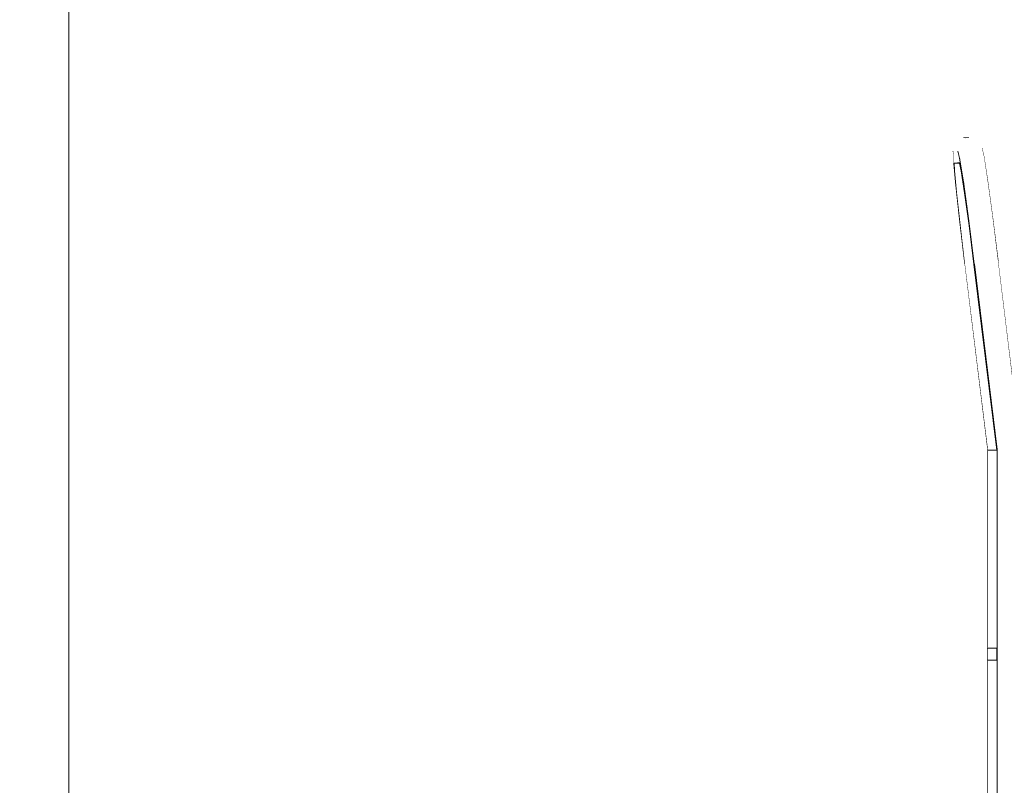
# Model space of a CAD drawing. Header units: millimetres. Extents: x -30280 to 100171, y -17460 to 4378.
# Tile 110 of 136: x 65000 to 65801, y -13188 to -12565. Entities that reach past the tile are written whole.
import ezdxf

# ---------------------------------------------------------------- set-up
doc = ezdxf.new("R2010")
doc.units = ezdxf.units.MM
doc.header["$MEASUREMENT"] = 0
doc.linetypes.add('Wipeout_Contour', pattern=[1000, 0, -1000])
doc.layers.add('Nuevo_09_EI_Mobiliari general', color=7, linetype='Continuous')
doc.layers.add('Nuevo_Ventanas Archicad', color=7, linetype='Continuous')
doc.layers.add('Nuevo_09_EI_Mobiliari general_Pluma_Nº__1', color=7, linetype='Continuous', lineweight=5)
doc.layers.add('Nuevo_Ventanas Archicad_Pluma_Nº__1', color=7, linetype='Continuous', lineweight=5)

# ---------------------------------------------------------------- blocks, each defined once
blk = doc.blocks.new('Elem Sección_220_3', base_point=(91863.52, -13459.98))
at = {"color": 254, "linetype": 'Wipeout_Contour', "lineweight": 0, "ltscale": 267900.614936}
blk.add_wipeout([(65765.11, -12681.33), (65760.18, -12681.94), (65764.38, -12681.94), (65765.18, -12681.84)], dxfattribs=at).dxf.layer = 'Nuevo_09_EI_Mobiliari general'
at = {"color": 254, "linetype": 'Wipeout_Contour', "lineweight": 0, "ltscale": 335276.012194}
blk.add_wipeout([(65787.04, -13075.98), (65787.13, -13075.98), (65787.13, -12915.14), (65787.11, -12915.14), (65787.04, -12914.54)], dxfattribs=at).dxf.layer = 'Nuevo_09_EI_Mobiliari general'
at = {"color": 254, "linetype": 'Wipeout_Contour', "lineweight": 0, "ltscale": 536747.872981}
blk.add_wipeout([(65795.04, -12914.52), (65795.04, -13075.98), (65795.08, -13075.98), (65795.08, -13085.98), (65795.04, -13085.98), (65795.04, -13457.98), (65795.13, -13457.98), (65795.13, -12914.52)], dxfattribs=at).dxf.layer = 'Nuevo_09_EI_Mobiliari general'
at = {"color": 254, "linetype": 'Wipeout_Contour', "lineweight": 0, "ltscale": 268450.94149}
blk.add_wipeout([(65787.04, -13457.98), (65787.13, -13457.98), (65787.13, -13085.98), (65787.04, -13085.98)], dxfattribs=at).dxf.layer = 'Nuevo_09_EI_Mobiliari general'
at = {"color": 254, "linetype": 'Wipeout_Contour', "lineweight": 0, "ltscale": 267910.028143}
blk.add_wipeout([(65764.38, -12681.94), (65765.8, -12688.17), (65766.15, -12688.12), (65765.18, -12681.84)], dxfattribs=at).dxf.layer = 'Nuevo_09_EI_Mobiliari general'
at = {"color": 254, "linetype": 'Wipeout_Contour', "lineweight": 0, "ltscale": 335312.942344}
blk.add_wipeout([(65787.13, -13075.98), (65788.16, -13075.98), (65789.14, -13075.98), (65789.14, -12915.14), (65787.13, -12915.14)], dxfattribs=at).dxf.layer = 'Nuevo_09_EI_Mobiliari general'
at = {"color": 254, "linetype": 'Wipeout_Contour', "lineweight": 0, "ltscale": 268419.94218}
blk.add_wipeout([(65797.14, -12914.4), (65795.13, -12914.52), (65795.13, -13457.98), (65797.14, -13457.98)], dxfattribs=at).dxf.layer = 'Nuevo_09_EI_Mobiliari general'
at = {"color": 254, "linetype": 'Wipeout_Contour', "lineweight": 0, "ltscale": 335531.962783}
blk.add_wipeout([(65787.13, -13457.98), (65789.14, -13457.98), (65789.14, -13085.98), (65788.16, -13085.98), (65787.13, -13085.98)], dxfattribs=at).dxf.layer = 'Nuevo_09_EI_Mobiliari general'
at = {"color": 254, "linetype": 'Wipeout_Contour', "lineweight": 0, "ltscale": 334909.346254}
blk.add_wipeout([(65765.8, -12688.17), (65768.52, -12705.92), (65768.76, -12705.89), (65767.81, -12698.9), (65766.15, -12688.12)], dxfattribs=at).dxf.layer = 'Nuevo_09_EI_Mobiliari general'
at = {"color": 254, "linetype": 'Wipeout_Contour', "lineweight": 0, "ltscale": 268248.687992}
blk.add_wipeout([(65789.14, -13075.98), (65792.68, -13075.98), (65792.68, -12915.14), (65789.14, -12915.14)], dxfattribs=at).dxf.layer = 'Nuevo_09_EI_Mobiliari general'
at = {"color": 254, "linetype": 'Wipeout_Contour', "lineweight": 0, "ltscale": 268430.759023}
blk.add_wipeout([(65797.14, -13457.98), (65800.68, -13457.98), (65800.68, -12914.19), (65797.14, -12914.4)], dxfattribs=at).dxf.layer = 'Nuevo_09_EI_Mobiliari general'
at = {"color": 254, "linetype": 'Wipeout_Contour', "lineweight": 0, "ltscale": 268465.944418}
blk.add_wipeout([(65789.14, -13457.98), (65792.68, -13457.98), (65792.68, -13085.98), (65789.14, -13085.98)], dxfattribs=at).dxf.layer = 'Nuevo_09_EI_Mobiliari general'
at = {"color": 254, "linetype": 'Wipeout_Contour', "lineweight": 0, "ltscale": 334948.028675}
blk.add_wipeout([(65768.52, -12705.92), (65772.15, -12732.48), (65772.35, -12732.46), (65771.88, -12728.69), (65768.76, -12705.89)], dxfattribs=at).dxf.layer = 'Nuevo_09_EI_Mobiliari general'
at = {"color": 254, "linetype": 'Wipeout_Contour', "lineweight": 0, "ltscale": 335310.109227}
blk.add_wipeout([(65792.68, -12915.14), (65792.68, -13075.98), (65795.04, -13075.98), (65795.04, -12915.1), (65794.7, -12915.14)], dxfattribs=at).dxf.layer = 'Nuevo_09_EI_Mobiliari general'
at = {"color": 254, "linetype": 'Wipeout_Contour', "lineweight": 0, "ltscale": 268446.095778}
blk.add_wipeout([(65800.68, -13457.98), (65805.04, -13457.98), (65805.04, -12913.93), (65800.68, -12913.93)], dxfattribs=at).dxf.layer = 'Nuevo_09_EI_Mobiliari general'
at = {"color": 254, "linetype": 'Wipeout_Contour', "lineweight": 0, "ltscale": 268477.502097}
blk.add_wipeout([(65792.68, -13457.98), (65795.04, -13457.98), (65795.04, -13085.98), (65792.68, -13085.98)], dxfattribs=at).dxf.layer = 'Nuevo_09_EI_Mobiliari general'
at = {"color": 254, "linetype": 'Wipeout_Contour', "lineweight": 0, "ltscale": 335112.132798}
blk.add_wipeout([(65776.54, -12763.8), (65795.04, -12914.52), (65795.13, -12914.52), (65776.63, -12763.79), (65776.6, -12763.79)], dxfattribs=at).dxf.layer = 'Nuevo_09_EI_Mobiliari general'
at = {"color": 254, "linetype": 'Wipeout_Contour', "lineweight": 0, "ltscale": 268314.617538}
blk.add_wipeout([(65786.83, -13075.98), (65786.83, -13085.98), (65794.83, -13085.98), (65794.83, -13075.98)], dxfattribs=at).dxf.layer = 'Nuevo_09_EI_Mobiliari general'
at = {"layer": 'Nuevo_09_EI_Mobiliari general_Pluma_Nº__1', "color": 7, "linetype": 'Continuous', "lineweight": 5}
for p, q in [((65786.83, -13085.98), (65786.83, -13075.98)), ((65787.04, -13457.98), (65787.04, -13085.98))]:
    blk.add_line(p, q, dxfattribs=at)
at = {"color": 254, "linetype": 'Wipeout_Contour', "lineweight": 0, "ltscale": 402121.346268}
blk.add_wipeout([(65776.63, -12763.79), (65795.13, -12914.52), (65797.14, -12914.4), (65778.63, -12763.55), (65777.4, -12763.7), (65777.13, -12763.73)], dxfattribs=at).dxf.layer = 'Nuevo_09_EI_Mobiliari general'
at = {"color": 254, "linetype": 'Wipeout_Contour', "lineweight": 0, "ltscale": 268330.800766}
blk.add_wipeout([(65795.08, -13075.98), (65794.83, -13075.98), (65794.83, -13085.98), (65795.08, -13085.98)], dxfattribs=at).dxf.layer = 'Nuevo_09_EI_Mobiliari general'
at = {"layer": 'Nuevo_09_EI_Mobiliari general_Pluma_Nº__1', "color": 7, "linetype": 'Continuous', "lineweight": 5}
for p, q in [((65786.83, -13075.98), (65794.83, -13075.98)), ((65794.83, -13075.98), (65795.08, -13075.98)), ((65794.83, -13085.98), (65794.83, -13075.98)), ((65795.08, -13075.98), (65795.08, -13085.98)), ((65786.83, -13085.98), (65794.83, -13085.98)), ((65794.83, -13085.98), (65795.08, -13085.98)), ((65795.04, -13457.98), (65795.04, -13085.98))]:
    blk.add_line(p, q, dxfattribs=at)
at = {"color": 254, "linetype": 'Wipeout_Contour', "lineweight": 0, "ltscale": 268122.899191}
blk.add_wipeout([(65800.68, -12914.19), (65782.14, -12763.13), (65778.63, -12763.55), (65797.14, -12914.4)], dxfattribs=at).dxf.layer = 'Nuevo_09_EI_Mobiliari general'
at = {"color": 254, "linetype": 'Wipeout_Contour', "lineweight": 0, "ltscale": 201011.729084}
blk.add_wipeout([(65777.13, -12763.73), (65776.6, -12763.79), (65776.63, -12763.79)], dxfattribs=at).dxf.layer = 'Nuevo_09_EI_Mobiliari general'
at = {"color": 254, "linetype": 'Wipeout_Contour', "lineweight": 0, "ltscale": 335193.79466}
blk.add_wipeout([(65786.46, -12762.6), (65782.14, -12763.13), (65800.68, -12914.19), (65800.68, -12913.93), (65805.04, -12913.93)], dxfattribs=at).dxf.layer = 'Nuevo_09_EI_Mobiliari general'
at = {"color": 254, "linetype": 'Wipeout_Contour', "lineweight": 0, "ltscale": 267993.015518}
blk.add_wipeout([(65772.15, -12732.48), (65776.13, -12763.82), (65776.33, -12763.8), (65772.35, -12732.46)], dxfattribs=at).dxf.layer = 'Nuevo_09_EI_Mobiliari general'
at = {"color": 254, "linetype": 'Wipeout_Contour', "lineweight": 0, "ltscale": 335213.18416}
blk.add_wipeout([(65790.75, -12762.07), (65786.46, -12762.6), (65805.04, -12913.93), (65804.81, -12911.5), (65809.03, -12910.98)], dxfattribs=at).dxf.layer = 'Nuevo_09_EI_Mobiliari general'
at = {"color": 254, "linetype": 'Wipeout_Contour', "lineweight": 0, "ltscale": 335231.297586}
blk.add_wipeout([(65790.75, -12762.07), (65809.03, -12910.98), (65809.17, -12910.96), (65812.42, -12910.55), (65794.14, -12761.65)], dxfattribs=at).dxf.layer = 'Nuevo_09_EI_Mobiliari general'
at = {"color": 254, "linetype": 'Wipeout_Contour', "lineweight": 0, "ltscale": 469288.294683}
blk.add_wipeout([(65794.14, -12761.65), (65812.42, -12910.55), (65812.57, -12910.54), (65814.26, -12910.32), (65795.98, -12761.41), (65795.51, -12761.47), (65795.29, -12761.5)], dxfattribs=at).dxf.layer = 'Nuevo_09_EI_Mobiliari general'
at = {"color": 254, "linetype": 'Wipeout_Contour', "lineweight": 0, "ltscale": 201065.346193}
blk.add_wipeout([(65795.51, -12761.47), (65795.98, -12761.41), (65795.95, -12761.41)], dxfattribs=at).dxf.layer = 'Nuevo_09_EI_Mobiliari general'
at = {"color": 254, "linetype": 'Wipeout_Contour', "lineweight": 0, "ltscale": 469164.98192}
blk.add_wipeout([(65776.33, -12763.8), (65776.13, -12763.82), (65794.7, -12915.14), (65795.04, -12915.1), (65795.04, -12914.52), (65776.54, -12763.8), (65776.33, -12763.82)], dxfattribs=at).dxf.layer = 'Nuevo_09_EI_Mobiliari general'
at = {"color": 254, "linetype": 'Wipeout_Contour', "lineweight": 0, "ltscale": 268135.680266}
blk.add_wipeout([(65795.95, -12761.41), (65795.98, -12761.41), (65814.26, -12910.31), (65795.98, -12761.41)], dxfattribs=at).dxf.layer = 'Nuevo_09_EI_Mobiliari general'
at = {"color": 254, "linetype": 'Wipeout_Contour', "lineweight": 0, "ltscale": 803935.464598}
blk.add_wipeout([(65760.18, -12681.94), (65760.3, -12688.17), (65761.93, -12705.92), (65764.82, -12732.48), (65768.54, -12763.82), (65787.11, -12915.14), (65794.7, -12915.14), (65776.13, -12763.82), (65772.15, -12732.48), (65768.52, -12705.92), (65765.8, -12688.17), (65764.38, -12681.94)], dxfattribs=at).dxf.layer = 'Nuevo_09_EI_Mobiliari general'
at = {"layer": 'Nuevo_09_EI_Mobiliari general_Pluma_Nº__1', "color": 7, "linetype": 'Continuous', "lineweight": 5}
for p, q in [((65787.04, -13075.98), (65787.04, -12914.54)), ((65794.7, -12915.14), (65787.11, -12915.14)), ((65794.7, -12915.14), (65795.04, -12915.1)), ((65795.04, -13075.98), (65795.04, -12914.52))]:
    blk.add_line(p, q, dxfattribs=at)
at = {"color": 254, "linetype": 'Wipeout_Contour', "lineweight": 0, "ltscale": 267992.629695}
blk.add_wipeout([(65771.88, -12728.69), (65776.33, -12763.82), (65777.4, -12763.7), (65772.74, -12726.92)], dxfattribs=at).dxf.layer = 'Nuevo_09_EI_Mobiliari general'
at = {"color": 254, "linetype": 'Wipeout_Contour', "lineweight": 0, "ltscale": 267950.246134}
blk.add_wipeout([(65767.81, -12698.9), (65771.88, -12728.69), (65772.74, -12726.92), (65768.48, -12695.73)], dxfattribs=at).dxf.layer = 'Nuevo_09_EI_Mobiliari general'
at = {"color": 254, "linetype": 'Wipeout_Contour', "lineweight": 0, "ltscale": 267916.636207}
blk.add_wipeout([(65764.75, -12679), (65767.81, -12698.9), (65768.48, -12695.73), (65765.28, -12674.9)], dxfattribs=at).dxf.layer = 'Nuevo_09_EI_Mobiliari general'
at = {"color": 254, "linetype": 'Wipeout_Contour', "lineweight": 0, "ltscale": 267999.154913}
blk.add_wipeout([(65772.74, -12726.92), (65777.4, -12763.7), (65780.23, -12763.36), (65775.39, -12725.26)], dxfattribs=at).dxf.layer = 'Nuevo_09_EI_Mobiliari general'
at = {"color": 254, "linetype": 'Wipeout_Contour', "lineweight": 0, "ltscale": 267896.876535}
blk.add_wipeout([(65763.16, -12672.01), (65764.75, -12679), (65765.28, -12674.9), (65763.62, -12667.58)], dxfattribs=at).dxf.layer = 'Nuevo_09_EI_Mobiliari general'
at = {"color": 254, "linetype": 'Wipeout_Contour', "lineweight": 0, "ltscale": 267955.024013}
blk.add_wipeout([(65768.48, -12695.73), (65772.74, -12726.92), (65775.39, -12725.26), (65770.98, -12692.95)], dxfattribs=at).dxf.layer = 'Nuevo_09_EI_Mobiliari general'
at = {"color": 254, "linetype": 'Wipeout_Contour', "lineweight": 0, "ltscale": 267920.029365}
blk.add_wipeout([(65765.28, -12674.9), (65768.48, -12695.73), (65770.98, -12692.95), (65767.67, -12671.37)], dxfattribs=at).dxf.layer = 'Nuevo_09_EI_Mobiliari general'
at = {"color": 254, "linetype": 'Wipeout_Contour', "lineweight": 0, "ltscale": 268011.616473}
blk.add_wipeout([(65775.39, -12725.26), (65780.23, -12763.36), (65784.25, -12762.87), (65779.32, -12724.04)], dxfattribs=at).dxf.layer = 'Nuevo_09_EI_Mobiliari general'
at = {"color": 254, "linetype": 'Wipeout_Contour', "lineweight": 0, "ltscale": 267899.455483}
blk.add_wipeout([(65763.62, -12667.58), (65765.28, -12674.9), (65767.67, -12671.37), (65765.95, -12663.79)], dxfattribs=at).dxf.layer = 'Nuevo_09_EI_Mobiliari general'
at = {"color": 254, "linetype": 'Wipeout_Contour', "lineweight": 0, "ltscale": 267966.278623}
blk.add_wipeout([(65770.98, -12692.95), (65775.39, -12725.26), (65779.32, -12724.04), (65774.82, -12691.11)], dxfattribs=at).dxf.layer = 'Nuevo_09_EI_Mobiliari general'
at = {"color": 254, "linetype": 'Wipeout_Contour', "lineweight": 0, "ltscale": 267930.328889}
blk.add_wipeout([(65767.67, -12671.37), (65770.98, -12692.95), (65774.82, -12691.11), (65771.44, -12669.11)], dxfattribs=at).dxf.layer = 'Nuevo_09_EI_Mobiliari general'
at = {"color": 254, "linetype": 'Wipeout_Contour', "lineweight": 0, "ltscale": 268027.541637}
blk.add_wipeout([(65779.32, -12724.04), (65784.25, -12762.87), (65788.66, -12762.33), (65783.74, -12723.49)], dxfattribs=at).dxf.layer = 'Nuevo_09_EI_Mobiliari general'
at = {"color": 254, "linetype": 'Wipeout_Contour', "lineweight": 0, "ltscale": 334947.010173}
blk.add_wipeout([(65764.16, -12728.69), (65768.33, -12763.82), (65768.54, -12763.8), (65764.82, -12732.48), (65764.44, -12729.02)], dxfattribs=at).dxf.layer = 'Nuevo_09_EI_Mobiliari general'
at = {"layer": 'Nuevo_09_EI_Mobiliari general_Pluma_Nº__1', "color": 7, "linetype": 'Continuous', "lineweight": 5}
for p, q in [((65776.33, -12763.82), (65771.88, -12728.69)), ((65772.15, -12732.48), (65776.13, -12763.82))]:
    blk.add_line(p, q, dxfattribs=at)
at = {"color": 254, "linetype": 'Wipeout_Contour', "lineweight": 0, "ltscale": 267909.196582}
blk.add_wipeout([(65765.95, -12663.79), (65767.67, -12671.37), (65771.44, -12669.11), (65769.69, -12661.39)], dxfattribs=at).dxf.layer = 'Nuevo_09_EI_Mobiliari general'
at = {"color": 254, "linetype": 'Wipeout_Contour', "lineweight": 0, "ltscale": 267899.14505}
blk.add_wipeout([(65764.51, -12677.93), (65761.88, -12677.93), (65764.87, -12679.77), (65764.75, -12679)], dxfattribs=at).dxf.layer = 'Nuevo_09_EI_Mobiliari general'
at = {"color": 254, "linetype": 'Wipeout_Contour', "lineweight": 0, "ltscale": 267981.775347}
blk.add_wipeout([(65774.82, -12691.11), (65779.32, -12724.04), (65783.74, -12723.49), (65779.24, -12690.57)], dxfattribs=at).dxf.layer = 'Nuevo_09_EI_Mobiliari general'
at = {"color": 254, "linetype": 'Wipeout_Contour', "lineweight": 0, "ltscale": 334900.170818}
blk.add_wipeout([(65760.92, -12698.9), (65764.16, -12728.69), (65764.44, -12729.02), (65761.93, -12705.92), (65761.37, -12699.82)], dxfattribs=at).dxf.layer = 'Nuevo_09_EI_Mobiliari general'
at = {"layer": 'Nuevo_09_EI_Mobiliari general_Pluma_Nº__1', "color": 7, "linetype": 'Continuous', "lineweight": 5}
for p, q in [((65771.88, -12728.69), (65767.81, -12698.9)), ((65764.82, -12732.48), (65761.93, -12705.92)), ((65768.52, -12705.92), (65772.15, -12732.48)), ((65768.33, -12763.82), (65764.16, -12728.69)), ((65768.54, -12763.82), (65764.82, -12732.48))]:
    blk.add_line(p, q, dxfattribs=at)
at = {"color": 254, "linetype": 'Wipeout_Contour', "lineweight": 0, "ltscale": 267945.487297}
blk.add_wipeout([(65771.44, -12669.11), (65774.82, -12691.11), (65779.24, -12690.57), (65775.86, -12668.57)], dxfattribs=at).dxf.layer = 'Nuevo_09_EI_Mobiliari general'
at = {"color": 254, "linetype": 'Wipeout_Contour', "lineweight": 0, "ltscale": 334864.829926}
blk.add_wipeout([(65759.48, -12674.19), (65761.88, -12677.93), (65764.51, -12677.93), (65763.66, -12674.21), (65763.65, -12674.19)], dxfattribs=at).dxf.layer = 'Nuevo_09_EI_Mobiliari general'
at = {"color": 254, "linetype": 'Wipeout_Contour', "lineweight": 0, "ltscale": 268043.775014}
blk.add_wipeout([(65783.74, -12723.49), (65788.66, -12762.33), (65792.6, -12761.84), (65787.77, -12723.74)], dxfattribs=at).dxf.layer = 'Nuevo_09_EI_Mobiliari general'
at = {"layer": 'Nuevo_09_EI_Mobiliari general_Pluma_Nº__1', "color": 7, "linetype": 'Continuous', "lineweight": 5}
blk.add_line((65765.8, -12688.17), (65768.52, -12705.92), dxfattribs=at)
at = {"color": 254, "linetype": 'Wipeout_Contour', "lineweight": 0, "ltscale": 267924.158712}
blk.add_wipeout([(65769.69, -12661.39), (65771.44, -12669.11), (65775.86, -12668.57), (65774.11, -12660.84)], dxfattribs=at).dxf.layer = 'Nuevo_09_EI_Mobiliari general'
at = {"color": 254, "linetype": 'Wipeout_Contour', "lineweight": 0, "ltscale": 401829.314225}
blk.add_wipeout([(65758.94, -12669.77), (65759.48, -12674.19), (65763.66, -12674.19), (65763.16, -12672.01), (65763.28, -12670.89), (65763.14, -12669.77)], dxfattribs=at).dxf.layer = 'Nuevo_09_EI_Mobiliari general'
at = {"color": 254, "linetype": 'Wipeout_Contour', "lineweight": 0, "ltscale": 267998.448121}
blk.add_wipeout([(65779.24, -12690.57), (65783.74, -12723.49), (65787.77, -12723.74), (65783.36, -12691.43)], dxfattribs=at).dxf.layer = 'Nuevo_09_EI_Mobiliari general'
at = {"color": 254, "linetype": 'Wipeout_Contour', "lineweight": 0, "ltscale": 468799.955316}
blk.add_wipeout([(65760.37, -12665.56), (65758.94, -12669.77), (65763.14, -12669.77), (65763.5, -12668.7), (65763.62, -12667.58), (65764.21, -12666.62), (65764.57, -12665.56)], dxfattribs=at).dxf.layer = 'Nuevo_09_EI_Mobiliari general'
at = {"color": 254, "linetype": 'Wipeout_Contour', "lineweight": 0, "ltscale": 267962.505099}
blk.add_wipeout([(65775.86, -12668.57), (65779.24, -12690.57), (65783.36, -12691.43), (65780.04, -12669.85)], dxfattribs=at).dxf.layer = 'Nuevo_09_EI_Mobiliari general'
at = {"color": 254, "linetype": 'Wipeout_Contour', "lineweight": 0, "ltscale": 268057.100976}
blk.add_wipeout([(65787.77, -12723.74), (65792.6, -12761.84), (65795.29, -12761.5), (65790.62, -12724.72)], dxfattribs=at).dxf.layer = 'Nuevo_09_EI_Mobiliari general'
at = {"color": 254, "linetype": 'Wipeout_Contour', "lineweight": 0, "ltscale": 468810.941395}
blk.add_wipeout([(65763.48, -12662.38), (65760.37, -12665.56), (65764.57, -12665.56), (65765.36, -12664.75), (65765.95, -12663.79), (65766.9, -12663.18), (65767.68, -12662.38)], dxfattribs=at).dxf.layer = 'Nuevo_09_EI_Mobiliari general'
at = {"color": 254, "linetype": 'Wipeout_Contour', "lineweight": 0, "ltscale": 267941.380851}
blk.add_wipeout([(65774.11, -12660.84), (65775.86, -12668.57), (65780.04, -12669.85), (65778.32, -12662.27)], dxfattribs=at).dxf.layer = 'Nuevo_09_EI_Mobiliari general'
at = {"color": 254, "linetype": 'Wipeout_Contour', "lineweight": 0, "ltscale": 268012.984233}
blk.add_wipeout([(65783.36, -12691.43), (65787.77, -12723.74), (65790.62, -12724.72), (65786.36, -12693.54)], dxfattribs=at).dxf.layer = 'Nuevo_09_EI_Mobiliari general'
at = {"color": 254, "linetype": 'Wipeout_Contour', "lineweight": 0, "ltscale": 200918.075453}
blk.add_wipeout([(65763.14, -12669.77), (65763.28, -12670.89), (65763.5, -12668.7)], dxfattribs=at).dxf.layer = 'Nuevo_09_EI_Mobiliari general'
at = {"color": 254, "linetype": 'Wipeout_Contour', "lineweight": 0, "ltscale": 468833.081444}
blk.add_wipeout([(65767.66, -12660.87), (65763.48, -12662.38), (65767.68, -12662.38), (65768.74, -12661.99), (65769.69, -12661.39), (65770.81, -12661.25), (65771.87, -12660.87)], dxfattribs=at).dxf.layer = 'Nuevo_09_EI_Mobiliari general'
at = {"color": 254, "linetype": 'Wipeout_Contour', "lineweight": 0, "ltscale": 267978.001421}
blk.add_wipeout([(65780.04, -12669.85), (65783.36, -12691.43), (65786.36, -12693.54), (65783.16, -12672.7)], dxfattribs=at).dxf.layer = 'Nuevo_09_EI_Mobiliari general'
at = {"color": 254, "linetype": 'Wipeout_Contour', "lineweight": 0, "ltscale": 268064.870597}
blk.add_wipeout([(65791.72, -12726.25), (65790.62, -12724.72), (65795.29, -12761.5), (65796.18, -12761.38)], dxfattribs=at).dxf.layer = 'Nuevo_09_EI_Mobiliari general'
at = {"layer": 'Nuevo_09_EI_Mobiliari general_Pluma_Nº__1', "color": 7, "linetype": 'Continuous', "lineweight": 5}
for p, q in [((65787.11, -12915.14), (65768.54, -12763.82)), ((65776.13, -12763.82), (65794.7, -12915.14)), ((65795.04, -12914.52), (65776.54, -12763.8)), ((65814.26, -12910.32), (65795.98, -12761.41)), ((65795.98, -12761.41), (65795.98, -12761.41))]:
    blk.add_line(p, q, dxfattribs=at)
at = {"color": 254, "linetype": 'Wipeout_Contour', "lineweight": 0, "ltscale": 200905.133946}
blk.add_wipeout([(65759.41, -12667.58), (65759.3, -12668.7), (65759.43, -12668.32)], dxfattribs=at).dxf.layer = 'Nuevo_09_EI_Mobiliari general'
at = {"color": 254, "linetype": 'Wipeout_Contour', "lineweight": 0, "ltscale": 200919.912145}
blk.add_wipeout([(65764.57, -12665.56), (65764.21, -12666.62), (65765.36, -12664.75)], dxfattribs=at).dxf.layer = 'Nuevo_09_EI_Mobiliari general'
at = {"color": 254, "linetype": 'Wipeout_Contour', "lineweight": 0, "ltscale": 267957.442577}
blk.add_wipeout([(65778.32, -12662.27), (65780.04, -12669.85), (65783.16, -12672.7), (65781.5, -12665.39)], dxfattribs=at).dxf.layer = 'Nuevo_09_EI_Mobiliari general'
at = {"color": 254, "linetype": 'Wipeout_Contour', "lineweight": 0, "ltscale": 268022.50052}
blk.add_wipeout([(65786.36, -12693.54), (65790.62, -12724.72), (65791.72, -12726.25), (65787.65, -12696.46)], dxfattribs=at).dxf.layer = 'Nuevo_09_EI_Mobiliari general'
at = {"layer": 'Nuevo_09_EI_Mobiliari general_Pluma_Nº__1', "color": 7, "linetype": 'Continuous', "lineweight": 5}
blk.add_line((65796.18, -12761.38), (65791.72, -12726.25), dxfattribs=at)
at = {"color": 254, "linetype": 'Wipeout_Contour', "lineweight": 0, "ltscale": 200927.030955}
blk.add_wipeout([(65766.9, -12663.18), (65768.74, -12661.99), (65767.68, -12662.38)], dxfattribs=at).dxf.layer = 'Nuevo_09_EI_Mobiliari general'
at = {"color": 254, "linetype": 'Wipeout_Contour', "lineweight": 0, "ltscale": 200907.086159}
blk.add_wipeout([(65758.96, -12672.01), (65759.34, -12673.07), (65759.07, -12670.89)], dxfattribs=at).dxf.layer = 'Nuevo_09_EI_Mobiliari general'
at = {"color": 254, "linetype": 'Wipeout_Contour', "lineweight": 0, "ltscale": 267988.902918}
blk.add_wipeout([(65783.16, -12672.7), (65786.36, -12693.54), (65787.65, -12696.46), (65784.6, -12676.56)], dxfattribs=at).dxf.layer = 'Nuevo_09_EI_Mobiliari general'
at = {"layer": 'Nuevo_09_EI_Mobiliari general_Pluma_Nº__1', "color": 7, "linetype": 'Continuous', "lineweight": 5}
blk.add_line((65791.72, -12726.25), (65787.65, -12696.46), dxfattribs=at)
at = {"color": 254, "linetype": 'Wipeout_Contour', "lineweight": 0, "ltscale": 200906.266571}
blk.add_wipeout([(65760, -12666.62), (65759.41, -12667.58), (65759.43, -12668.32)], dxfattribs=at).dxf.layer = 'Nuevo_09_EI_Mobiliari general'
at = {"color": 254, "linetype": 'Wipeout_Contour', "lineweight": 0, "ltscale": 200938.247921}
blk.add_wipeout([(65770.81, -12661.25), (65772.99, -12660.98), (65771.87, -12660.87)], dxfattribs=at).dxf.layer = 'Nuevo_09_EI_Mobiliari general'
at = {"color": 254, "linetype": 'Wipeout_Contour', "lineweight": 0, "ltscale": 267969.15883}
blk.add_wipeout([(65781.5, -12665.39), (65783.16, -12672.7), (65784.6, -12676.56), (65783.01, -12669.57)], dxfattribs=at).dxf.layer = 'Nuevo_09_EI_Mobiliari general'
at = {"color": 254, "linetype": 'Wipeout_Contour', "lineweight": 0, "ltscale": 200913.79042}
blk.add_wipeout([(65761.28, -12676.98), (65760.09, -12675.14), (65760.47, -12676.2)], dxfattribs=at).dxf.layer = 'Nuevo_09_EI_Mobiliari general'
at = {"layer": 'Nuevo_09_EI_Mobiliari general_Pluma_Nº__1', "color": 7, "linetype": 'Continuous', "lineweight": 5}
blk.add_line((65787.65, -12696.46), (65784.6, -12676.56), dxfattribs=at)
at = {"color": 254, "linetype": 'Wipeout_Contour', "lineweight": 0, "ltscale": 200909.116542}
blk.add_wipeout([(65761.74, -12663.79), (65761.15, -12664.75), (65761.75, -12664.14)], dxfattribs=at).dxf.layer = 'Nuevo_09_EI_Mobiliari general'
at = {"color": 254, "linetype": 'Wipeout_Contour', "lineweight": 0, "ltscale": 200931.749338}
blk.add_wipeout([(65769.9, -12660.84), (65769.72, -12660.87), (65769.9, -12660.87)], dxfattribs=at).dxf.layer = 'Nuevo_09_EI_Mobiliari general'
at = {"color": 254, "linetype": 'Wipeout_Contour', "lineweight": 0, "ltscale": 200951.24491}
blk.add_wipeout([(65775.18, -12661.21), (65777.26, -12661.91), (65776.3, -12661.32)], dxfattribs=at).dxf.layer = 'Nuevo_09_EI_Mobiliari general'
at = {"color": 254, "linetype": 'Wipeout_Contour', "lineweight": 0, "ltscale": 200924.64936}
blk.add_wipeout([(65762.84, -12678.52), (65763.65, -12679.31), (65764.72, -12679.67)], dxfattribs=at).dxf.layer = 'Nuevo_09_EI_Mobiliari general'
at = {"color": 254, "linetype": 'Wipeout_Contour', "lineweight": 0, "ltscale": 200911.344573}
blk.add_wipeout([(65762.69, -12663.18), (65761.74, -12663.79), (65761.75, -12664.14)], dxfattribs=at).dxf.layer = 'Nuevo_09_EI_Mobiliari general'
at = {"color": 254, "linetype": 'Wipeout_Contour', "lineweight": 0, "ltscale": 200963.495}
blk.add_wipeout([(65779.13, -12663.06), (65780.7, -12664.6), (65780.09, -12663.65)], dxfattribs=at).dxf.layer = 'Nuevo_09_EI_Mobiliari general'
at = {"color": 254, "linetype": 'Wipeout_Contour', "lineweight": 0, "ltscale": 334878.482513}
blk.add_wipeout([(65764.72, -12679.67), (65763.65, -12679.31), (65763.69, -12681.5), (65765.11, -12681.33), (65764.87, -12679.77)], dxfattribs=at).dxf.layer = 'Nuevo_09_EI_Mobiliari general'
at = {"color": 254, "linetype": 'Wipeout_Contour', "lineweight": 0, "ltscale": 200918.351991}
blk.add_wipeout([(65765.49, -12661.39), (65764.54, -12661.99), (65765.49, -12661.65)], dxfattribs=at).dxf.layer = 'Nuevo_09_EI_Mobiliari general'
at = {"color": 254, "linetype": 'Wipeout_Contour', "lineweight": 0, "ltscale": 200972.362812}
blk.add_wipeout([(65781.88, -12666.45), (65782.63, -12668.51), (65782.49, -12667.39)], dxfattribs=at).dxf.layer = 'Nuevo_09_EI_Mobiliari general'
at = {"color": 254, "linetype": 'Wipeout_Contour', "lineweight": 0, "ltscale": 468812.063185}
blk.add_wipeout([(65760.47, -12676.2), (65760.58, -12681.89), (65763.69, -12681.5), (65763.65, -12679.31), (65762.84, -12678.52), (65761.88, -12677.93), (65761.28, -12676.98)], dxfattribs=at).dxf.layer = 'Nuevo_09_EI_Mobiliari general'
at = {"layer": 'Nuevo_09_EI_Mobiliari general_Pluma_Nº__1', "color": 7, "linetype": 'Continuous', "lineweight": 5}
blk.add_line((65784.6, -12676.56), (65783.01, -12669.57), dxfattribs=at)
at = {"color": 254, "linetype": 'Wipeout_Contour', "lineweight": 0, "ltscale": 200921.194348}
blk.add_wipeout([(65765.49, -12661.39), (65765.49, -12661.65), (65766.61, -12661.25)], dxfattribs=at).dxf.layer = 'Nuevo_09_EI_Mobiliari general'
at = {"color": 254, "linetype": 'Wipeout_Contour', "lineweight": 0, "ltscale": 468812.141122}
blk.add_wipeout([(65760.23, -12681.93), (65759.09, -12679), (65760.92, -12698.9), (65761.37, -12699.82), (65760.3, -12688.17), (65760.28, -12687.59), (65760.18, -12681.94)], dxfattribs=at).dxf.layer = 'Nuevo_09_EI_Mobiliari general'
at = {"layer": 'Nuevo_09_EI_Mobiliari general_Pluma_Nº__1', "color": 7, "linetype": 'Continuous', "lineweight": 5}
for p, q in [((65767.81, -12698.9), (65764.75, -12679)), ((65761.93, -12705.92), (65760.3, -12688.17)), ((65764.16, -12728.69), (65760.92, -12698.9))]:
    blk.add_line(p, q, dxfattribs=at)
at = {"color": 254, "linetype": 'Wipeout_Contour', "lineweight": 0, "ltscale": 200932.966054}
blk.add_wipeout([(65769.97, -12660.87), (65769.9, -12660.84), (65769.9, -12660.87)], dxfattribs=at).dxf.layer = 'Nuevo_09_EI_Mobiliari general'
at = {"color": 254, "linetype": 'Wipeout_Contour', "lineweight": 0, "ltscale": 535763.842588}
blk.add_wipeout([(65758.96, -12672.01), (65759.09, -12679), (65760.23, -12681.93), (65760.58, -12681.89), (65760.47, -12676.2), (65760.09, -12675.14), (65759.48, -12674.19), (65759.34, -12673.07)], dxfattribs=at).dxf.layer = 'Nuevo_09_EI_Mobiliari general'
at = {"layer": 'Nuevo_09_EI_Mobiliari general_Pluma_Nº__1', "color": 7, "linetype": 'Continuous', "lineweight": 5}
for p, q in [((65771.87, -12660.87), (65767.66, -12660.87)), ((65759.09, -12679), (65758.96, -12672.01)), ((65764.75, -12679), (65763.16, -12672.01)), ((65760.92, -12698.9), (65759.09, -12679)), ((65760.18, -12681.94), (65765.11, -12681.33)), ((65760.3, -12688.17), (65760.18, -12681.94)), ((65760.18, -12681.94), (65764.38, -12681.94)), ((65764.38, -12681.94), (65765.8, -12688.17))]:
    blk.add_line(p, q, dxfattribs=at)
blk = doc.blocks.new('Elem Sección_267_3', base_point=(91863.52, -13459.98))
at = {"color": 254, "linetype": 'Wipeout_Contour', "lineweight": 0, "ltscale": 264800.663223}
blk.add_wipeout([(65000.03, -11399.98), (65000.03, -13409.98), (65040.03, -13409.98), (65040.03, -11399.98)], dxfattribs=at).dxf.layer = 'Nuevo_Ventanas Archicad'
at = {"color": 254, "linetype": 'Wipeout_Contour', "lineweight": 0, "ltscale": 16159881.49324171}
blk.add_wipeout([(65040.03, -11399.98), (65040.03, -13409.98), (65787.04, -13409.98), (65787.04, -13085.98), (65786.83, -13085.98), (65786.83, -13075.98), (65787.04, -13075.98), (65787.04, -12914.54), (65768.54, -12763.8), (65768.33, -12763.82), (65764.16, -12728.69), (65760.92, -12698.9), (65759.09, -12679), (65758.96, -12672.01), (65759.07, -12670.89), (65758.94, -12669.77), (65759.3, -12668.7), (65759.41, -12667.58), (65760, -12666.62), (65760.37, -12665.56), (65761.15, -12664.75), (65761.74, -12663.79), (65762.69, -12663.18), (65763.48, -12662.38), (65764.54, -12661.99), (65765.49, -12661.39), (65766.61, -12661.25), (65767.66, -12660.87), (65769.72, -12660.87), (65769.9, -12660.84), (65769.97, -12660.87), (65771.87, -12660.87), (65772.99, -12660.98), (65774.11, -12660.84), (65775.18, -12661.21), (65776.3, -12661.32), (65777.26, -12661.91), (65778.32, -12662.27), (65779.13, -12663.06), (65780.09, -12663.65), (65780.7, -12664.6), (65781.5, -12665.39), (65781.88, -12666.45), (65782.49, -12667.39), (65782.63, -12668.51), (65783.01, -12669.57), (65784.6, -12676.56), (65787.65, -12696.46), (65791.72, -12726.25), (65796.18, -12761.38), (65795.98, -12761.41), (65814.26, -12910.31), (65814.31, -12910.3), (65814.4, -12910.3), (65814.63, -12913.93), (65814.63, -13059.98), (66062.2, -13059.98), (66062.2, -12734.98), (66027.2, -12734.98), (66027.2, -12709.98), (66677.2, -12709.98), (66677.2, -12734.98), (66642.2, -12734.98), (66642.2, -13059.98), (66889.78, -13059.98), (66889.78, -12913.93), (66890, -12910.3), (66890.09, -12910.3), (66890.15, -12910.31), (66908.43, -12761.41), (66908.23, -12761.38), (66912.69, -12726.25), (66916.75, -12696.46), (66919.81, -12676.56), (66921.4, -12669.57), (66921.78, -12668.51), (66921.92, -12667.39), (66922.52, -12666.45), (66922.91, -12665.39), (66923.71, -12664.6), (66924.32, -12663.65), (66925.28, -12663.06), (66926.08, -12662.27), (66927.15, -12661.91), (66928.11, -12661.32), (66929.23, -12661.21), (66930.3, -12660.84), (66931.42, -12660.98), (66932.54, -12660.87), (66934.44, -12660.87), (66934.5, -12660.84), (66934.69, -12660.87), (66936.74, -12660.87), (66937.8, -12661.25), (66938.92, -12661.39), (66939.87, -12661.99), (66940.93, -12662.38), (66941.72, -12663.18), (66942.66, -12663.79), (66943.25, -12664.75), (66944.04, -12665.56), (66944.4, -12666.62), (66944.99, -12667.58), (66945.11, -12668.7), (66945.47, -12669.77), (66945.33, -12670.89), (66945.45, -12672.01), (66945.32, -12679), (66943.49, -12698.9), (66940.24, -12728.69), (66936.07, -12763.82), (66935.87, -12763.8), (66917.37, -12914.54), (66917.37, -13075.98), (66917.57, -13075.98), (66917.57, -13085.98), (66917.37, -13085.98), (66917.37, -13409.98), (67642.15, -13409.98), (67642.15, -13085.98), (67641.94, -13085.98), (67641.94, -13075.98), (67642.15, -13075.98), (67642.15, -12914.54), (67623.64, -12763.8), (67623.44, -12763.82), (67619.27, -12728.69), (67616.03, -12698.9), (67614.2, -12679), (67614.07, -12672.01), (67614.18, -12670.89), (67614.04, -12669.77), (67614.4, -12668.7), (67614.52, -12667.58), (67615.11, -12666.62), (67615.47, -12665.56), (67616.26, -12664.75), (67616.85, -12663.79), (67617.8, -12663.18), (67618.59, -12662.38), (67619.65, -12661.99), (67620.59, -12661.39), (67621.71, -12661.25), (67622.77, -12660.87), (67624.83, -12660.87), (67625.01, -12660.84), (67625.08, -12660.87), (67626.98, -12660.87), (67628.1, -12660.98), (67629.21, -12660.84), (67630.28, -12661.21), (67631.4, -12661.32), (67632.36, -12661.91), (67633.43, -12662.27), (67634.23, -12663.06), (67635.19, -12663.65), (67635.8, -12664.6), (67636.61, -12665.39), (67636.99, -12666.45), (67637.6, -12667.39), (67637.73, -12668.51), (67638.12, -12669.57), (67639.7, -12676.56), (67642.76, -12696.46), (67646.83, -12726.25), (67651.28, -12761.38), (67651.08, -12761.41), (67669.36, -12910.31), (67669.42, -12910.3), (67669.51, -12910.3), (67669.73, -12913.93), (67669.73, -13059.98), (67917.31, -13059.98), (67917.31, -12734.98), (67882.31, -12734.98), (67882.31, -12709.98), (68532.31, -12709.98), (68532.31, -12734.98), (68497.31, -12734.98), (68497.31, -13059.98), (68744.89, -13059.98), (68744.89, -12913.93), (68745.11, -12910.3), (68745.2, -12910.3), (68745.26, -12910.31), (68763.54, -12761.41), (68763.33, -12761.38), (68767.79, -12726.25), (68771.86, -12696.46), (68774.92, -12676.56), (68776.5, -12669.57), (68776.88, -12668.51), (68777.02, -12667.39), (68777.63, -12666.45), (68778.01, -12665.39), (68778.82, -12664.6), (68779.43, -12663.65), (68780.39, -12663.06), (68781.19, -12662.27), (68782.26, -12661.91), (68783.22, -12661.32), (68784.34, -12661.21), (68785.4, -12660.84), (68786.52, -12660.98), (68787.64, -12660.87), (68789.54, -12660.87), (68789.61, -12660.84), (68789.79, -12660.87), (68791.85, -12660.87), (68792.91, -12661.25), (68794.03, -12661.39), (68794.97, -12661.99), (68796.03, -12662.38), (68796.82, -12663.18), (68797.77, -12663.79), (68798.36, -12664.75), (68799.15, -12665.56), (68799.51, -12666.62), (68800.1, -12667.58), (68800.21, -12668.7), (68800.58, -12669.77), (68800.44, -12670.89), (68800.55, -12672.01), (68800.42, -12679), (68798.59, -12698.9), (68795.35, -12728.69), (68791.18, -12763.82), (68790.98, -12763.8), (68772.47, -12914.54), (68772.47, -13075.98), (68772.68, -13075.98), (68772.68, -13085.98), (68772.47, -13085.98), (68772.47, -13409.98), (69099.33, -13409.98), (69099.33, -11399.98)], dxfattribs=at).dxf.layer = 'Nuevo_Ventanas Archicad'
at = {"layer": 'Nuevo_Ventanas Archicad_Pluma_Nº__1', "color": 7, "linetype": 'Continuous', "lineweight": 5}
blk.add_line((65040.03, -13409.98), (65040.03, -11399.98), dxfattribs=at)

msp = doc.modelspace()

# ---------------------------------------------------------------- block references
at = {"layer": 'Nuevo_09_EI_Mobiliari general', "lineweight": 0}
msp.add_blockref('Elem Sección_220_3', (91863.52, -13459.98), dxfattribs=at)

# ---------------------------------------------------------------- next in the draw order: block references
at = {"layer": 'Nuevo_Ventanas Archicad', "lineweight": 0}
msp.add_blockref('Elem Sección_267_3', (91863.52, -13459.98), dxfattribs=at)

doc.saveas('drawing.dxf')
